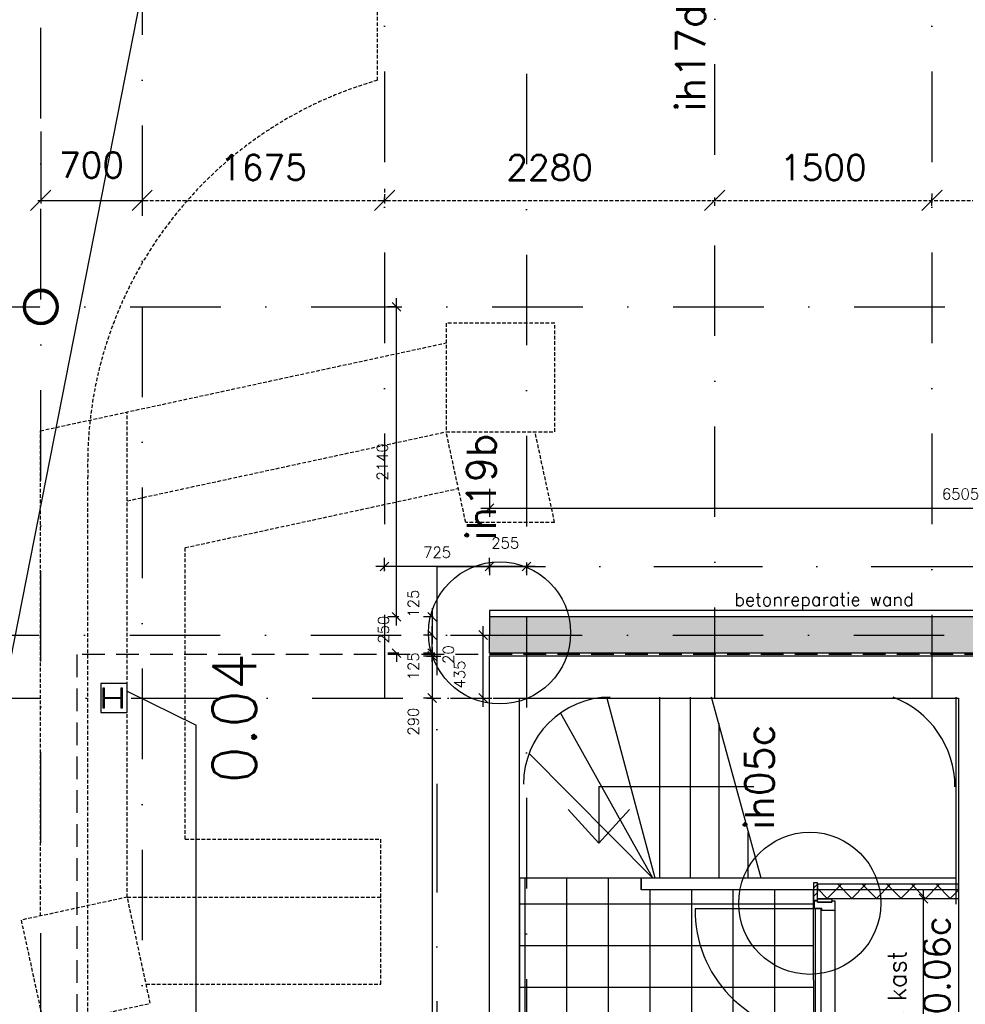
# Model space of a CAD drawing. Extents: x -33344 to 2055880, y -64816 to 121260.
# Tile 57 of 132: x 36184 to 42715, y 53932 to 60730. Entities that reach past the tile are written whole.
import ezdxf
from ezdxf.enums import TextEntityAlignment as Align

# ---------------------------------------------------------------- set-up
doc = ezdxf.new("R2010")
doc.units = 0
doc.header["$LTSCALE"] = 50
doc.header["$MEASUREMENT"] = 0
doc.header["$PDMODE"] = 3
doc.header["$PDSIZE"] = 0.1
for name, pattern in [('DASHDOT', [1, 0.5, -0.25, 0, -0.25]), ('DASHED', [0.75, 0.5, -0.25]), ('HIDDENX2', [0.75, 0.5, -0.25]), ('STRAM_0WT$0$HIDDEN', [9.375, 6.25, -3.125]), ('STRAM_0WT$1$DASHDOT', [25, 12.5, -6.25, 0, -6.25]), ('STRAM_0WT$1$DD1', [2.66667, 1.66667, -0.5, 0, -0.5])]:
    doc.linetypes.add(name, pattern=pattern)
doc.layers.get('0').update_dxf_attribs({"linetype": 'CONTINUOUS'})
doc.layers.get('DEFPOINTS').update_dxf_attribs({"linetype": 'CONTINUOUS'})
for name, color, linetype in [('00', 7, 'CONTINUOUS'), ('_BALIESA1C', 1, 'DASHED'), ('_BESTAAND_ONGEIJZIGD', 8, 'CONTINUOUS'), ('_BRANDCOMPART', 6, 'DASHDOT'), ('_DETAILNUMMERS', 4, 'CONTINUOUS'), ('_DETAILNUMMERSTEKST', 4, 'CONTINUOUS'), ('A--A21--_F-2--', 7, 'CONTINUOUS'), ('A--A21--_F12--', 7, 'CONTINUOUS'), ('A--A21--_F123-', 9, 'CONTINUOUS'), ('A--A22--_F123-', 9, 'CONTINUOUS'), ('A--A28--_F-2--', 7, 'CONTINUOUS'), ('A--L21--', 3, 'CONTINUOUS'), ('A--L21--_F-23-', 7, 'CONTINUOUS'), ('A--L21--_F12--', 7, 'CONTINUOUS'), ('A--L22--_F-2--', 7, 'CONTINUOUS'), ('A--L28--', 7, 'CONTINUOUS'), ('A--L28--_F-2--', 7, 'CONTINUOUS'), ('A--L31--_F123-', 7, 'CONTINUOUS'), ('A--L32--_F-23-', 2, 'CONTINUOUS'), ('A--L32--_F123-', 1, 'CONTINUOUS'), ('A--L35A2_PLAFONDS', 1, 'HIDDENX2'), ('A--M$1A-_F123-', 1, 'CONTINUOUS'), ('A--T$1A-_F123-_RN', 4, 'CONTINUOUS'), ('A--T01A-25_TEKST', 2, 'CONTINUOUS'), ('L1', 1, 'CONTINUOUS'), ('STRAM_0WT$0$A--L$7A-_STRA0', 1, 'STRAM_0WT$1$DASHDOT'), ('STRAM_0WT$0$A--L$7AC3-_STR', 3, 'STRAM_0WT$1$DASHDOT'), ('STRAM_0WT$1$A--M$1A-_F123-', 1, 'CONTINUOUS'), ('STRAM_0WT$1$A--T$7A8-_STRA', 8, 'STRAM_0WT$1$DASHDOT'), ('STRAM_0WT$1$STRAMIEN', 1, 'STRAM_0WT$1$DD1'), ('TEGELS', 253, 'CONTINUOUS'), ('TEKST_KOZIJNMERK', 2, 'CONTINUOUS'), ('X--LR---_CP', 7, 'CONTINUOUS'), ('XREF', 7, 'CONTINUOUS')]:
    doc.layers.add(name, color=color, linetype=linetype)
doc.styles.add('ALFA-0_25', font='ROMANS')
doc.styles.add('HIEMSTRA', font='romans.shx')
doc.styles.add('STRAM_0WT$1$HIEMSTRA', font='romans.shx')
doc.dimstyles.new('STANDARD$0', dxfattribs={"dimscale": 30, "dimtxt": 2.5, "dimasz": 2, "dimexe": 2, "dimexo": 0, "dimgap": 2, "dimtad": 1, "dimdec": 0, "dimzin": 0, "dimtxsty": 'ALFA-0_25', "dimblk1": 'OBLIQUE', "dimblk2": 'OBLIQUE', "dimsah": 1, "dimcen": -3, "dimdle": 2, "dimclrd": 1, "dimclre": 1, "dimclrt": 2, "dimazin": 3, "dimtfac": 0.666667, "dimtofl": 0, "dimtmove": 0, "dimatfit": 3, "dimtvp": 0.833333, "dimtolj": 1, "dimtzin": 0})
doc.dimstyles.new('STRAM_0WT$0$STANDARD', dxfattribs={"dimscale": 70, "dimtxt": 2.5, "dimasz": 2, "dimexe": 0.3, "dimexo": 0.3, "dimgap": 2, "dimtad": 1, "dimdec": 0, "dimzin": 0, "dimtxsty": 'STRAM_0WT$1$HIEMSTRA', "dimblk1": 'STRAM_0WT$0$_OBLIQUE', "dimblk2": 'STRAM_0WT$0$_OBLIQUE', "dimsah": 1, "dimcen": -0.09, "dimdle": 0.3, "dimclrd": 1, "dimclre": 1, "dimclrt": 4, "dimazin": 3, "dimtfac": 1, "dimtdec": 4, "dimtix": 1, "dimtofl": 0, "dimtmove": 0, "dimatfit": 3, "dimtvp": 625, "dimtolj": 1, "dimtzin": 0})

# ---------------------------------------------------------------- blocks, each defined once
blk = doc.blocks.new('*U1353')
at = {"layer": 'A--A22--_F123-', "linetype": 'CONTINUOUS'}
h = blk.add_hatch(dxfattribs=at)
h.set_pattern_fill('ALFAKRS', color=256, scale=120, style=0)
h.set_pattern_definition([(45, (-42667.05, -54711.42), (-84.85281, 84.85281), []), (135, (-42667.05, -54711.42), (-84.85281, -84.85281), [])])
h.paths.add_polyline_path([(0, 0), (0, -50), (-973.5, -50), (-973.5, 0), (-973.5, 50), (0, 50)])
at = {"layer": 'A--L22--_F-2--', "color": 2, "linetype": 'CONTINUOUS'}
for points in [[(0, 0), (0, 50), (-973.5, 50), (-973.5, 0)], [(0, 0), (0, -50), (-973.5, -50), (-973.5, 0)]]:
    blk.add_lwpolyline(points, dxfattribs=at)
blk = doc.blocks.new('_OBLIQUE')
at = {"color": 0, "linetype": 'BYBLOCK'}
blk.add_line((-0.5, -0.5), (0.5, 0.5), dxfattribs=at)
blk = doc.blocks.new('*D148')
at = {"layer": 'A--M$1A-_F123-', "color": 1}
for p, q in [((39032.1, 56396.9), (39032.1, 55986.9)), ((38992.6, 56336.9), (39092.1, 56336.9)), ((38995.3, 56046.9), (39092.1, 56046.9))]:
    blk.add_line(p, q, dxfattribs=at)
at = {"layer": 'DEFPOINTS', "color": 0}
for p in [(38992.6, 56336.9), (38995.3, 56046.9), (39032.1, 56046.9)]:
    blk.add_point(p, dxfattribs=at)
at = {"layer": 'A--M$1A-_F123-', "color": 1, "xscale": 60, "yscale": 60, "zscale": 60}
for p, rotation in [((39032.1, 56336.9), 90), ((39032.1, 56046.9), 270)]:
    blk.add_blockref('_OBLIQUE', p, dxfattribs=dict(at, rotation=rotation))
at = {"layer": 'A--M$1A-_F123-', "color": 2, "insert": (38902.1, 55884), "char_height": 75, "attachment_point": 5, "rotation": 90, "style": 'ALFA-0_25'}
blk.add_mtext('\\A1;290', dxfattribs=at)
blk = doc.blocks.new('*U1306')
at = {"layer": 'A--A21--_F123-', "linetype": 'CONTINUOUS'}
blk.add_hatch(color=256, dxfattribs=at).paths.add_polyline_path([(0, 0), (0, -125), (-6506, -125), (-6506, 0), (-6506, 125), (0, 125)])
at = {"layer": 'A--A21--_F12--', "color": 8}
for points in [[(-6506, 0), (-6506, 125), (0, 0), (0, 125)], [(0, 0), (0, -125), (-6506, 0), (-6506, -125)]]:
    blk.add_solid(points, dxfattribs=at)
at = {"layer": 'A--L21--_F12--', "color": 3, "linetype": 'CONTINUOUS'}
for points in [[(0, 0), (0, 125), (-6506, 125), (-6506, 0)], [(0, 0), (0, -125), (-6506, -125), (-6506, 0)]]:
    blk.add_lwpolyline(points, dxfattribs=at)
blk = doc.blocks.new('Q020873-')
at = {"layer": 'A--A28--_F-2--', "color": 3}
for points in [[(-98.2, 40.7), (-112.9, 46.8), (-75.1, 75.1), (-86.4, 86.4)], [(-75.1, 75.1), (-86.4, 86.4), (-40.7, 98.2), (-46.8, 112.9)], [(-40.7, 98.2), (-46.8, 112.9), (0, 106.2), (0, 122.2)], [(0, 106.2), (0, 122.2), (40.7, 98.2), (46.8, 112.9)], [(40.7, 98.2), (46.8, 112.9), (75.1, 75.1), (86.4, 86.4)], [(75.1, 75.1), (86.4, 86.4), (98.2, 40.7), (112.9, 46.8)], [(-106.2, 0), (-122.2, 0), (-98.2, 40.7), (-112.9, 46.8)], [(-98.2, -40.7), (-112.9, -46.8), (-106.2, 0), (-122.2, 0)], [(98.2, 40.7), (112.9, 46.8), (106.2, 0), (122.2, 0)], [(106.2, 0), (122.2, 0), (98.2, -40.7), (112.9, -46.8)], [(-75.1, -75.1), (-86.4, -86.4), (-98.2, -40.7), (-112.9, -46.8)], [(98.2, -40.7), (112.9, -46.8), (75.1, -75.1), (86.4, -86.4)], [(-40.7, -98.2), (-46.8, -112.9), (-75.1, -75.1), (-86.4, -86.4)], [(0, -106.2), (0, -122.2), (-40.7, -98.2), (-46.8, -112.9)], [(40.7, -98.2), (46.8, -112.9), (0, -106.2), (0, -122.2)], [(75.1, -75.1), (86.4, -86.4), (40.7, -98.2), (46.8, -112.9)]]:
    blk.add_solid(points, dxfattribs=at)
at = {"layer": 'A--L28--_F-2--', "color": 3, "linetype": 'CONTINUOUS'}
blk.add_lwpolyline([(0, 122.2, 1), (0, -122.2, 1), (0, 122.2), (0, 106.2, -1), (0, -106.2, -1), (0, 106.2)], format="xyb", close=True, dxfattribs=at)
at = {"layer": 'X--LR---_CP', "color": 4, "linetype": 'CONTINUOUS'}
blk.add_point((0, 0), dxfattribs=at)
blk = doc.blocks.new('*D232')
at = {"layer": 'A--M$1A-_F123-', "color": 1}
for p, q in [((39032.1, 56356.9), (39032.1, 56416.9)), ((39051.1, 56356.9), (38972.1, 56356.9)), ((39051.1, 56336.9), (38972.1, 56336.9)), ((39032.1, 56336.9), (39032.1, 56276.9))]:
    blk.add_line(p, q, dxfattribs=at)
at = {"layer": 'DEFPOINTS', "color": 0}
for p in [(39032.1, 56356.9), (39051.1, 56356.9), (39051.1, 56336.9)]:
    blk.add_point(p, dxfattribs=at)
at = {"layer": 'A--M$1A-_F123-', "color": 1, "xscale": 60, "yscale": 60, "zscale": 60}
for p, rotation in [((39032.1, 56356.9), 270), ((39032.1, 56336.9), 90)]:
    blk.add_blockref('_OBLIQUE', p, dxfattribs=dict(at, rotation=rotation))
at = {"layer": 'A--M$1A-_F123-', "color": 2, "insert": (39144.9, 56346.9), "char_height": 75, "attachment_point": 5, "rotation": 90, "style": 'ALFA-0_25'}
blk.add_mtext('\\A1;20', dxfattribs=at)
blk = doc.blocks.new('*D233')
at = {"layer": 'A--M$1A-_F123-', "color": 1}
for p, q in [((38785.8, 56606.9), (38785.8, 56666.9)), ((38802.2, 56606.9), (38725.8, 56606.9)), ((38802.2, 56356.9), (38725.8, 56356.9)), ((38785.8, 56356.9), (38785.8, 56296.9))]:
    blk.add_line(p, q, dxfattribs=at)
at = {"layer": 'DEFPOINTS', "color": 0}
for p in [(38785.8, 56606.9), (38802.2, 56606.9), (38802.2, 56356.9)]:
    blk.add_point(p, dxfattribs=at)
at = {"layer": 'A--M$1A-_F123-', "color": 1, "xscale": 60, "yscale": 60, "zscale": 60}
for p, rotation in [((38785.8, 56606.9), 270), ((38785.8, 56356.9), 90)]:
    blk.add_blockref('_OBLIQUE', p, dxfattribs=dict(at, rotation=rotation))
at = {"layer": 'A--M$1A-_F123-', "color": 2, "insert": (38696.1, 56518.9), "char_height": 75, "attachment_point": 5, "rotation": 90, "style": 'ALFA-0_25'}
blk.add_mtext('\\A1;250', dxfattribs=at)
blk = doc.blocks.new('*D234')
at = {"layer": 'A--M$1A-_F123-', "color": 1}
for p, q in [((39032.1, 56296.9), (39032.1, 56541.9)), ((39040.2, 56481.9), (38972.1, 56481.9)), ((39040.2, 56356.9), (38972.1, 56356.9))]:
    blk.add_line(p, q, dxfattribs=at)
at = {"layer": 'DEFPOINTS', "color": 0}
for p in [(39032.1, 56481.9), (39040.2, 56481.9), (39040.2, 56356.9)]:
    blk.add_point(p, dxfattribs=at)
at = {"layer": 'A--M$1A-_F123-', "color": 1, "xscale": 60, "yscale": 60, "zscale": 60}
for p, rotation in [((39032.1, 56481.9), 90), ((39032.1, 56356.9), 270)]:
    blk.add_blockref('_OBLIQUE', p, dxfattribs=dict(at, rotation=rotation))
at = {"layer": 'A--M$1A-_F123-', "color": 2, "insert": (38902.1, 56265.3), "char_height": 75, "attachment_point": 5, "rotation": 90, "style": 'ALFA-0_25'}
blk.add_mtext('\\A1;125', dxfattribs=at)
blk = doc.blocks.new('*D235')
at = {"layer": 'A--M$1A-_F123-', "color": 1}
for p, q in [((39032.1, 56666.9), (39032.1, 56421.9)), ((39040.2, 56606.9), (38972.1, 56606.9)), ((39040.2, 56481.9), (38972.1, 56481.9))]:
    blk.add_line(p, q, dxfattribs=at)
at = {"layer": 'DEFPOINTS', "color": 0}
for p in [(39040.2, 56606.9), (39032.1, 56481.9), (39040.2, 56481.9)]:
    blk.add_point(p, dxfattribs=at)
at = {"layer": 'A--M$1A-_F123-', "color": 1, "xscale": 60, "yscale": 60, "zscale": 60}
for p, rotation in [((39032.1, 56606.9), 90), ((39032.1, 56481.9), 270)]:
    blk.add_blockref('_OBLIQUE', p, dxfattribs=dict(at, rotation=rotation))
at = {"layer": 'A--M$1A-_F123-', "color": 2, "insert": (38902.1, 56698.4), "char_height": 75, "attachment_point": 5, "rotation": 90, "style": 'ALFA-0_25'}
blk.add_mtext('\\A1;125', dxfattribs=at)
blk = doc.blocks.new('*D252')
at = {"layer": 'A--M$1A-_F123-', "color": 1}
for p, q in [((39429.5, 56981.9), (39429.5, 56894.9)), ((39684.5, 56981.9), (39684.5, 56894.9)), ((39744.5, 56954.9), (39369.5, 56954.9))]:
    blk.add_line(p, q, dxfattribs=at)
at = {"layer": 'DEFPOINTS', "color": 0}
for p in [(39429.5, 56981.9), (39684.5, 56981.9), (39429.5, 56954.9)]:
    blk.add_point(p, dxfattribs=at)
at = {"layer": 'A--M$1A-_F123-', "color": 1, "xscale": 60, "yscale": 60, "zscale": 60, "rotation": 180}
blk.add_blockref('_OBLIQUE', (39429.5, 56954.9), dxfattribs=at)
at = {"layer": 'A--M$1A-_F123-', "color": 1, "xscale": 60, "yscale": 60, "zscale": 60}
blk.add_blockref('_OBLIQUE', (39684.5, 56954.9), dxfattribs=at)
at = {"layer": 'A--M$1A-_F123-', "color": 2, "insert": (39537.5, 57117.4), "char_height": 75, "attachment_point": 5, "style": 'ALFA-0_25'}
blk.add_mtext('\\A1;255', dxfattribs=at)
blk = doc.blocks.new('*D253')
at = {"layer": 'A--M$1A-_F123-', "color": 1}
for p, q in [((38704.5, 56921.7), (38704.5, 57014.9)), ((39429.5, 56921.7), (39429.5, 57014.9)), ((39489.5, 56954.9), (38644.5, 56954.9))]:
    blk.add_line(p, q, dxfattribs=at)
at = {"layer": 'DEFPOINTS', "color": 0}
for p in [(38704.5, 56954.9), (38704.5, 56921.7), (39429.5, 56921.7)]:
    blk.add_point(p, dxfattribs=at)
at = {"layer": 'A--M$1A-_F123-', "color": 1, "xscale": 60, "yscale": 60, "zscale": 60, "rotation": 180}
blk.add_blockref('_OBLIQUE', (38704.5, 56954.9), dxfattribs=at)
at = {"layer": 'A--M$1A-_F123-', "color": 1, "xscale": 60, "yscale": 60, "zscale": 60}
blk.add_blockref('_OBLIQUE', (39429.5, 56954.9), dxfattribs=at)
at = {"layer": 'A--M$1A-_F123-', "color": 2, "insert": (39067, 57052.4), "char_height": 75, "attachment_point": 5, "style": 'ALFA-0_25'}
blk.add_mtext('\\A1;725', dxfattribs=at)
blk = doc.blocks.new('*D414')
at = {"layer": 'A--M$1A-_F123-', "color": 1, "linetype": 'CONTINUOUS'}
for p, q in [((39385.5, 55986.9), (39385.5, 56541.9)), ((39160.2, 56481.9), (39445.5, 56481.9)), ((39160.2, 56046.9), (39445.5, 56046.9))]:
    blk.add_line(p, q, dxfattribs=at)
at = {"layer": 'DEFPOINTS', "color": 0, "linetype": 'CONTINUOUS'}
for p in [(39160.2, 56481.9), (39385.5, 56481.9), (39160.2, 56046.9)]:
    blk.add_point(p, dxfattribs=at)
at = {"layer": 'A--M$1A-_F123-', "color": 1, "linetype": 'CONTINUOUS', "xscale": 60, "yscale": 60, "zscale": 60}
for p, rotation in [((39385.5, 56481.9), 90), ((39385.5, 56046.9), 270)]:
    blk.add_blockref('_OBLIQUE', p, dxfattribs=dict(at, rotation=rotation))
at = {"layer": 'A--M$1A-_F123-', "color": 2, "linetype": 'CONTINUOUS', "insert": (39223, 56208.9), "char_height": 75, "attachment_point": 5, "rotation": 90, "style": 'ALFA-0_25'}
blk.add_mtext('\\A1;435', dxfattribs=at)
blk = doc.blocks.new('*D415')
at = {"layer": 'A--M$1A-_F123-', "color": 1, "linetype": 'CONTINUOUS'}
for p, q in [((39032.1, 56106.9), (39032.1, 50546.9)), ((39032.1, 56046.9), (38972.1, 56046.9)), ((39064.6, 50606.9), (38972.1, 50606.9))]:
    blk.add_line(p, q, dxfattribs=at)
at = {"layer": 'DEFPOINTS', "color": 0, "linetype": 'CONTINUOUS'}
for p in [(39032.1, 56046.9), (39032.1, 50606.9), (39064.6, 50606.9)]:
    blk.add_point(p, dxfattribs=at)
at = {"layer": 'A--M$1A-_F123-', "color": 1, "linetype": 'CONTINUOUS', "xscale": 60, "yscale": 60, "zscale": 60}
for p, rotation in [((39032.1, 56046.9), 90), ((39032.1, 50606.9), 270)]:
    blk.add_blockref('_OBLIQUE', p, dxfattribs=dict(at, rotation=rotation))
at = {"layer": 'A--M$1A-_F123-', "color": 2, "linetype": 'CONTINUOUS', "insert": (38934.6, 53326.9), "char_height": 75, "attachment_point": 5, "rotation": 90, "style": 'ALFA-0_25'}
blk.add_mtext('\\A1;5440', dxfattribs=at)
blk = doc.blocks.new('*D416')
at = {"layer": 'A--M$1A-_F123-', "color": 1, "linetype": 'CONTINUOUS'}
for p, q in [((38785.8, 56546.9), (38785.8, 58806.9)), ((38785.8, 58746.9), (38725.8, 58746.9)), ((38785.8, 56606.9), (38725.8, 56606.9))]:
    blk.add_line(p, q, dxfattribs=at)
at = {"layer": 'DEFPOINTS', "color": 0, "linetype": 'CONTINUOUS'}
for p in [(38785.8, 58746.9), (38785.8, 58746.9), (38785.8, 56606.9)]:
    blk.add_point(p, dxfattribs=at)
at = {"layer": 'A--M$1A-_F123-', "color": 1, "linetype": 'CONTINUOUS', "xscale": 60, "yscale": 60, "zscale": 60}
for p, rotation in [((38785.8, 58746.9), 90), ((38785.8, 56606.9), 270)]:
    blk.add_blockref('_OBLIQUE', p, dxfattribs=dict(at, rotation=rotation))
at = {"layer": 'A--M$1A-_F123-', "color": 2, "linetype": 'CONTINUOUS', "insert": (38688.3, 57676.9), "char_height": 75, "attachment_point": 5, "rotation": 90, "style": 'ALFA-0_25'}
blk.add_mtext('\\A1;2140', dxfattribs=at)
blk = doc.blocks.new('*D462')
at = {"layer": 'A--M$1A-_F123-', "color": 1, "linetype": 'CONTINUOUS'}
for p, q in [((39429.5, 57491.5), (39429.5, 57298.2)), ((45934.5, 57491.5), (45934.5, 57298.2)), ((39369.5, 57358.2), (45994.5, 57358.2))]:
    blk.add_line(p, q, dxfattribs=at)
at = {"layer": 'DEFPOINTS', "color": 0, "linetype": 'CONTINUOUS'}
for p in [(39429.5, 57491.5), (45934.5, 57491.5), (45934.5, 57358.2)]:
    blk.add_point(p, dxfattribs=at)
at = {"layer": 'A--M$1A-_F123-', "color": 1, "linetype": 'CONTINUOUS', "xscale": 60, "yscale": 60, "zscale": 60, "rotation": 180}
blk.add_blockref('_OBLIQUE', (39429.5, 57358.2), dxfattribs=at)
at = {"layer": 'A--M$1A-_F123-', "color": 1, "linetype": 'CONTINUOUS', "xscale": 60, "yscale": 60, "zscale": 60}
blk.add_blockref('_OBLIQUE', (45934.5, 57358.2), dxfattribs=at)
at = {"layer": 'A--M$1A-_F123-', "color": 2, "linetype": 'CONTINUOUS', "insert": (42682, 57455.7), "char_height": 75, "attachment_point": 5, "style": 'ALFA-0_25'}
blk.add_mtext('\\A1;6505', dxfattribs=at)
blk = doc.blocks.new('DETAILNR')
at = {"layer": '_DETAILNUMMERS'}
blk.add_circle((32.9, -23.2), 490.7, dxfattribs=at)
at = {"layer": 'X--LR---_CP'}
blk.add_point((0, 0), dxfattribs=at)
at = {"layer": '_DETAILNUMMERSTEKST', "style": 'ALFA-0_25'}
blk.add_attdef('DETAILNR', text='', height=200, rotation=90, dxfattribs=at).set_placement((-618.4, 223.8), align=Align.RIGHT)
blk = doc.blocks.new('Q027018-')
at = {"layer": 'A--A21--_F-2--', "linetype": 'CONTINUOUS'}
h = blk.add_hatch(dxfattribs=at)
h.set_pattern_fill('ALFALINE', color=9, scale=40, style=0)
h.set_pattern_definition([(45, (0, 0), (-28.284, 28.284), [])])
h.paths.add_polyline_path([(0, 0), (27, 0), (27, 120), (0, 120)])
at = {"layer": 'A--L21--_F-23-', "color": 2, "linetype": 'CONTINUOUS'}
blk.add_lwpolyline([(0, 0), (27, 0), (27, 120), (0, 120)], close=True, dxfattribs=at)
at = {"layer": 'X--LR---_CP', "color": 2, "linetype": 'CONTINUOUS'}
blk.add_point((0, 0), dxfattribs=at)
blk = doc.blocks.new('STRAM_0WT$0$_OBLIQUE')
at = {"color": 0, "linetype": 'BYBLOCK'}
blk.add_line((-0.5, -0.5), (0.5, 0.5), dxfattribs=at)
blk = doc.blocks.new('*D1949')
at = {"layer": 'DEFPOINTS', "color": 0, "linetype": 'CONTINUOUS'}
for p in [(-39289.9, 27733.3), (-38589.9, 27733.3), (-38589.9, 27235.4)]:
    blk.add_point(p, dxfattribs=at)
at = {"layer": 'STRAM_0WT$1$A--M$1A-_F123-', "color": 1, "linetype": 'CONTINUOUS'}
for p, q in [((-39289.9, 27712.3), (-39289.9, 27214.4)), ((-38589.9, 27712.3), (-38589.9, 27214.4)), ((-39310.9, 27235.4), (-38568.9, 27235.4))]:
    blk.add_line(p, q, dxfattribs=at)
at = {"layer": 'STRAM_0WT$1$A--M$1A-_F123-', "color": 1, "linetype": 'CONTINUOUS', "xscale": 140, "yscale": 140, "zscale": 140, "rotation": 180}
blk.add_blockref('STRAM_0WT$0$_OBLIQUE', (-39289.9, 27235.4), dxfattribs=at)
at = {"layer": 'STRAM_0WT$1$A--M$1A-_F123-', "color": 1, "linetype": 'CONTINUOUS', "xscale": 140, "yscale": 140, "zscale": 140}
blk.add_blockref('STRAM_0WT$0$_OBLIQUE', (-38589.9, 27235.4), dxfattribs=at)
at = {"layer": 'STRAM_0WT$1$A--M$1A-_F123-', "color": 4, "linetype": 'CONTINUOUS', "insert": (-38939.9, 27479.5), "char_height": 175, "attachment_point": 5, "style": 'STRAM_0WT$1$HIEMSTRA'}
blk.add_mtext('\\A1;700', dxfattribs=at)
blk = doc.blocks.new('*D1950')
at = {"color": 1, "linetype": 'BYBLOCK'}
for p, q in [((-36935.9, 27235.4), (-34614.1, 27235.4)), ((-36914.9, 27235.4), (-36914.9, 27256.4)), ((-34635.1, 27235.4), (-34635.1, 27256.4))]:
    blk.add_line(p, q, dxfattribs=at)
at = {"layer": 'DEFPOINTS', "color": 0, "linetype": 'BYBLOCK'}
for p in [(-36914.9, 27214.4), (-34635.1, 27235.4), (-34635.1, 27214.4)]:
    blk.add_point(p, dxfattribs=at)
at = {"color": 1, "linetype": 'BYBLOCK', "xscale": 140, "yscale": 140, "zscale": 140, "rotation": 180}
blk.add_blockref('STRAM_0WT$0$_OBLIQUE', (-36914.9, 27235.4), dxfattribs=at)
at = {"color": 1, "linetype": 'BYBLOCK', "xscale": 140, "yscale": 140, "zscale": 140}
blk.add_blockref('STRAM_0WT$0$_OBLIQUE', (-34635.1, 27235.4), dxfattribs=at)
at = {"color": 4, "linetype": 'BYBLOCK', "insert": (-35775, 27462.9), "char_height": 175, "attachment_point": 5, "style": 'STRAM_0WT$1$HIEMSTRA'}
blk.add_mtext('\\A1;2280', dxfattribs=at)
blk = doc.blocks.new('*D1951')
at = {"color": 1, "linetype": 'BYBLOCK'}
for p, q in [((-34655.9, 27235.4), (-33113.9, 27235.4)), ((-34634.9, 27198.7), (-34634.9, 27256.4)), ((-33134.9, 27198.7), (-33134.9, 27256.4))]:
    blk.add_line(p, q, dxfattribs=at)
at = {"layer": 'DEFPOINTS', "color": 0, "linetype": 'BYBLOCK'}
for p in [(-33134.9, 27235.4), (-34634.9, 27177.7), (-33134.9, 27177.7)]:
    blk.add_point(p, dxfattribs=at)
at = {"color": 1, "linetype": 'BYBLOCK', "xscale": 140, "yscale": 140, "zscale": 140, "rotation": 180}
blk.add_blockref('STRAM_0WT$0$_OBLIQUE', (-34634.9, 27235.4), dxfattribs=at)
at = {"color": 1, "linetype": 'BYBLOCK', "xscale": 140, "yscale": 140, "zscale": 140}
blk.add_blockref('STRAM_0WT$0$_OBLIQUE', (-33134.9, 27235.4), dxfattribs=at)
at = {"color": 4, "linetype": 'BYBLOCK', "insert": (-33884.9, 27462.9), "char_height": 175, "attachment_point": 5, "style": 'STRAM_0WT$1$HIEMSTRA'}
blk.add_mtext('\\A1;1500', dxfattribs=at)
blk = doc.blocks.new('*D1952')
at = {"color": 1, "linetype": 'BYBLOCK'}
for p, q in [((-33134.9, 27283.6), (-33134.9, 27214.4)), ((-30134.9, 27283.6), (-30134.9, 27214.4)), ((-33155.9, 27235.4), (-30113.9, 27235.4))]:
    blk.add_line(p, q, dxfattribs=at)
at = {"layer": 'DEFPOINTS', "color": 0, "linetype": 'BYBLOCK'}
for p in [(-33134.9, 27304.6), (-30134.9, 27304.6), (-30134.9, 27235.4)]:
    blk.add_point(p, dxfattribs=at)
at = {"color": 1, "linetype": 'BYBLOCK', "xscale": 140, "yscale": 140, "zscale": 140, "rotation": 180}
blk.add_blockref('STRAM_0WT$0$_OBLIQUE', (-33134.9, 27235.4), dxfattribs=at)
at = {"color": 1, "linetype": 'BYBLOCK', "xscale": 140, "yscale": 140, "zscale": 140}
blk.add_blockref('STRAM_0WT$0$_OBLIQUE', (-30134.9, 27235.4), dxfattribs=at)
at = {"color": 4, "linetype": 'BYBLOCK', "insert": (-31634.9, 27462.9), "char_height": 175, "attachment_point": 5, "style": 'STRAM_0WT$1$HIEMSTRA'}
blk.add_mtext('\\A1;3000', dxfattribs=at)
blk = doc.blocks.new('*D1953')
at = {"color": 1, "linetype": 'BYBLOCK'}
for p, q in [((-38589.9, 27315.4), (-38589.9, 27214.4)), ((-36914.9, 27315.4), (-36914.9, 27214.4)), ((-38610.9, 27235.4), (-36893.9, 27235.4))]:
    blk.add_line(p, q, dxfattribs=at)
at = {"layer": 'DEFPOINTS', "color": 0, "linetype": 'BYBLOCK'}
for p in [(-38589.9, 27336.4), (-36914.9, 27336.4), (-36914.9, 27235.4)]:
    blk.add_point(p, dxfattribs=at)
at = {"color": 1, "linetype": 'BYBLOCK', "xscale": 140, "yscale": 140, "zscale": 140, "rotation": 180}
blk.add_blockref('STRAM_0WT$0$_OBLIQUE', (-38589.9, 27235.4), dxfattribs=at)
at = {"color": 1, "linetype": 'BYBLOCK', "xscale": 140, "yscale": 140, "zscale": 140}
blk.add_blockref('STRAM_0WT$0$_OBLIQUE', (-36914.9, 27235.4), dxfattribs=at)
at = {"color": 4, "linetype": 'BYBLOCK', "insert": (-37752.4, 27462.9), "char_height": 175, "attachment_point": 5, "style": 'STRAM_0WT$1$HIEMSTRA'}
blk.add_mtext('\\A1;1675', dxfattribs=at)
blk = doc.blocks.new('*D811')
at = {"layer": 'A--M$1A-_F123-', "color": 1}
for p, q in [((42442.6, 54661.4), (42366.4, 54661.4)), ((42426.4, 52794.1), (42426.4, 54721.4)), ((42434.3, 52854.1), (42366.4, 52854.1))]:
    blk.add_line(p, q, dxfattribs=at)
at = {"layer": 'DEFPOINTS', "color": 0}
for p in [(42426.4, 54661.4), (42442.6, 54661.4), (42434.3, 52854.1)]:
    blk.add_point(p, dxfattribs=at)
at = {"layer": 'A--M$1A-_F123-', "color": 1, "xscale": 60, "yscale": 60, "zscale": 60}
for p, rotation in [((42426.4, 54661.4), 90), ((42426.4, 52854.1), 270)]:
    blk.add_blockref('_OBLIQUE', p, dxfattribs=dict(at, rotation=rotation))
at = {"layer": 'A--M$1A-_F123-', "color": 2, "insert": (42328.9, 53757.8), "char_height": 75, "attachment_point": 5, "rotation": 90, "style": 'ALFA-0_25'}
blk.add_mtext('\\A1;1807', dxfattribs=at)
blk = doc.blocks.new('STRAM_0WT')
at = {"layer": 'STRAM_0WT$0$A--L$7A-_STRA0'}
for p, q in [((-39289.938, 9050), (-39289.938, 63702.184)), ((-34634.944, 23800), (-34634.801, 63702.184)), ((-36914.938, 63128.251), (-36914.938, 23800)), ((-33134.929, 63128.251), (-33134.939, 23800)), ((-66174.285, 26500), (-20830.441, 26500)), ((-39925.329, 24235), (-20830.441, 24235))]:
    blk.add_line(p, q, dxfattribs=at)
at = {"layer": 'STRAM_0WT$0$A--L$7AC3-_STR'}
blk.add_line((-38589.938, 89008.057), (-38589.938, -5393.534), dxfattribs=at)
at = {"layer": 'STRAM_0WT$1$A--T$7A8-_STRA', "color": 8}
for p, q in [((-35934.938, 28110.192), (-35934.938, -7328.621)), ((-66167.142, 23800), (-20586.185, 23800))]:
    blk.add_line(p, q, dxfattribs=at)
at = {"layer": 'STRAM_0WT$1$STRAMIEN', "color": 8, "linetype": 'STRAM_0WT$0$HIDDEN', "ltscale": 0.5}
blk.add_lwpolyline([(-19628.191, 24100), (-39039.938, 24100), (-39039.938, 13250), (-50246.691, 13250), (-59989.832, 15234.692)], dxfattribs=at)
at = {"layer": 'STRAM_0WT$1$A--M$1A-_F123-', "linetype": 'CONTINUOUS'}
dim = blk.add_linear_dim(base=(-38589.938, 27235.418), p1=(-39289.938, 27733.278), p2=(-38589.938, 27733.278), dimstyle='STRAM_0WT$0$STANDARD', dxfattribs=at)
dim.commit()
dim.dimension.update_dxf_attribs({"geometry": '*D1949', "text_midpoint": (-38939.938, 27479.501), "dimtype": 128})
for base, p1, p2, picture, middle in [((-36914.938, 27235.418), (-38589.938, 27336.425), (-36914.938, 27336.425), '*D1953', (-37752.438, 27462.918)), ((-34635.07, 27235.418), (-36914.938, 27214.36), (-34635.07, 27214.351), '*D1950', (-35775.004, 27462.918)), ((-33134.938, 27235.418), (-34634.932, 27177.729), (-33134.938, 27177.729), '*D1951', (-33884.935, 27462.918)), ((-30134.938, 27235.418), (-33134.938, 27304.645), (-30134.938, 27304.645), '*D1952', (-31634.938, 27462.918))]:
    dim = blk.add_linear_dim(base=base, p1=p1, p2=p2, dimstyle='STRAM_0WT$0$STANDARD', dxfattribs=at)
    dim.commit()
    dim.dimension.update_dxf_attribs({"geometry": picture, "text_midpoint": middle})

msp = doc.modelspace()

# ---------------------------------------------------------------- hatches: boundary and pattern name
at = {"layer": 'TEGELS', "linetype": 'CONTINUOUS'}
h = msp.add_hatch(dxfattribs=at)
h.set_pattern_fill('NET', color=256, scale=2300, style=0)
h.paths.add_polyline_path([(39637, 50946.9), (41672.8, 50946.9), (41672.8, 50971.9), (41666.6, 54722.5), (40477.3, 54722.5), (40477.3, 54802.5), (39684.5, 54802.5), (39637, 54802.5)])

# ---------------------------------------------------------------- linework, layer by layer
at = {"layer": '_BALIESA1C'}
for p, q in [((36327, 57891.9), (39129.1, 58498.7)), ((36927, 54671.9), (36927, 58021.9)), ((36327, 54541.9), (36327, 57891.9)), ((36927, 57408), (39129.1, 57884.8)), ((39264.7, 57258.9), (39129.1, 57884.8)), ((39878.6, 57258.9), (39743, 57884.8)), ((37327, 57085.3), (39213.8, 57493.8)), ((39878.6, 57258.9), (39264.7, 57258.9)), ((37327, 55071.9), (37327, 57085.3)), ((37327, 55071.9), (38677, 55071.9)), ((38677, 54071.9), (38677, 55071.9)), ((36927, 54671.9), (38677, 54671.9)), ((37057, 54071.9), (38677, 54071.9))]:
    msp.add_line(p, q, dxfattribs=at)
for points in [[(39129.1, 57884.8), (39879.1, 57884.8), (39879.1, 58634.8), (39129.1, 58634.8)], [(37085.8, 53938.8), (36927, 54671.9), (36194, 54513.1), (36352.7, 53780.1)]]:
    msp.add_lwpolyline(points, close=True, dxfattribs=at)
at = {"layer": '_BESTAAND_ONGEIJZIGD', "linetype": 'CONTINUOUS'}
for points in [[(39637, 51388.3), (39427, 51388.3), (39427, 50606.9), (42877, 50606.9), (42877, 56336.9), (39427, 56336.9), (39427, 52402.3), (39637, 52402.3), (39637, 56046.9), (42667, 56046.9), (42667, 50946.9), (39637, 50946.9)], [(36759.5, 55976.9), (36759.5, 56116.9), (36768, 56116.9), (36768, 56049.6), (36884, 56049.6), (36884, 56116.9), (36892.5, 56116.9), (36892.5, 55976.9), (36884, 55976.9), (36884, 56044.1), (36768, 56044.1), (36768, 55976.9)], [(36759.5, 55976.9), (36759.5, 56116.9), (36768, 56116.9), (36768, 56049.6), (36884, 56049.6), (36884, 56116.9), (36892.5, 56116.9), (36892.5, 55976.9), (36884, 55976.9), (36884, 56044.1), (36768, 56044.1), (36768, 55976.9)]]:
    msp.add_lwpolyline(points, close=True, dxfattribs=at)
at = {"layer": '_BRANDCOMPART', "ltscale": 30}
for points in [[(39064.6, 56954.9), (39064.6, 56954.9), (51668, 56954.9)], [(39064.6, 56954.9), (39064.6, 50439.5), (40100.1, 50439.5), (40100.1, 44298.2), (43011.6, 44298.2), (43011.6, 42646.9), (48177.3, 42646.9), (48177.3, 39595.6), (49177.6, 39595.6), (49177.6, 27821.9)]]:
    msp.add_lwpolyline(points, dxfattribs=at)
at = {"layer": 'A--L21--', "color": 4, "linetype": 'CONTINUOUS'}
for p, q in [((45935.5, 56651.9), (39429.5, 56651.9)), ((39429.5, 56651.9), (39429.5, 56606.9))]:
    msp.add_line(p, q, dxfattribs=at)
at = {"layer": 'A--L21--', "linetype": 'CONTINUOUS'}
msp.add_lwpolyline([(36927, 56146.9), (36744.5, 56146.9), (36744.5, 55946.9), (36927, 55946.9)], close=True, dxfattribs=at)
msp.add_lwpolyline([(36927, 56146.9), (36744.5, 56146.9), (36744.5, 55946.9), (36927, 55946.9)], close=True, dxfattribs=at)
at = {"layer": 'A--L31--_F123-', "color": 13, "linetype": 'CONTINUOUS'}
msp.add_lwpolyline([(32732, 39104.9), (24937, 40639), (29580.2, 64231.5), (37375.2, 62697.4)], close=True, dxfattribs=at)
at = {"layer": 'A--L32--_F-23-', "color": 2, "linetype": 'CONTINUOUS'}
for points in [[(41793.6, 54637.4), (41693.6, 54637.4), (41693.6, 54661.4), (41793.6, 54661.4)], [(41813.1, 54579.4), (41724.1, 54579.4), (41724.1, 54594.4), (41674.1, 54594.4), (41674.1, 54646.4), (41693.6, 54646.4), (41693.6, 54637.4), (41793.6, 54637.4), (41793.6, 54646.4), (41813.1, 54646.4)], [(41719.1, 54590.5), (41679.1, 54590.5), (41679.1, 53740.5), (41719.1, 53743.5), (41719.1, 54590.5)]]:
    msp.add_lwpolyline(points, close=True, dxfattribs=at)
at = {"layer": 'A--L32--_F123-', "color": 1}
msp.add_line((41813.1, 54623.1), (41813.1, 50995.1), dxfattribs=at)
at = {"layer": 'A--L32--_F123-', "color": 1, "linetype": 'CONTINUOUS'}
msp.add_lwpolyline([(41679.1, 54590.5), (40849.1, 54590.5, 0.414214), (41679.1, 53736.7)], format="xyb", dxfattribs=at)
at = {"layer": 'A--L35A2_PLAFONDS'}
msp.add_lwpolyline([(35586.8, 72808), (30995.3, 50267.6), (32170.2, 50267.6, -0.150834), (33241.7, 40007.3), (36654.5, 40007.3), (36654.5, 57571.9, -0.343583), (38654.6, 60311.8), (38654.9, 65437.6), (36637.5, 65007.7), (36637.5, 72593.9)], format="xyb", close=True, dxfattribs=at)
at = {"layer": 'L1'}
for p, q in [((40573.8, 54802.5), (40239, 56052.5)), ((40603.6, 56052.5), (40603.6, 54802.5)), ((40813.6, 56052.5), (40813.6, 54802.5)), ((41304.5, 54802.5), (40962.7, 56052.5)), ((40557.5, 54802.5), (39919.3, 55943.9)), ((41013.6, 55874.1), (41013.6, 54802.5)), ((41056.9, 55687.2), (41056.9, 55687.2)), ((39702.3, 55664.6), (40557.5, 54802.5)), ((41253.6, 55432.5), (40183.6, 55432.5)), ((40183.6, 55432.5), (40183.6, 55044.5)), ((39972.1, 55277), (40183.6, 55044.5)), ((40395.1, 55277), (40183.6, 55044.5)), ((41213.6, 55118.8), (41213.6, 54802.5)), ((42652.3, 54802.5), (39652.3, 54802.5)), ((40477.3, 54802.5), (40477.3, 54722.5)), ((42667, 54722.5), (40477.3, 54722.5))]:
    msp.add_line(p, q, dxfattribs=at)
msp.add_lwpolyline([(42652.3, 54622.5), (42652.3, 56052.5)], dxfattribs=at)
for centre, radius, start, end in [((40263.6, 55452.5), 600, 90.061, 180.0594), ((41980.4, 55432.5), 663.2, 0.0565, 69.225)]:
    msp.add_arc(centre, radius, start, end, dxfattribs=at)
at = {"layer": 'TEGELS', "linetype": 'CONTINUOUS'}
msp.add_lwpolyline([(39637, 50946.9), (41672.8, 50946.9), (41672.8, 50971.9), (41666.6, 54722.5), (40477.3, 54722.5), (40477.3, 54802.5), (39684.5, 54802.5), (39637, 54802.5)], close=True, dxfattribs=at)
at = {"layer": 'TEKST_KOZIJNMERK'}
for p in [(36927, 56093.8), (37403.2, 42932.8)]:
    msp.add_line(p, (37403.2, 55860.2), dxfattribs=at)

# ---------------------------------------------------------------- block references
at = {"layer": '00'}
ref = msp.add_blockref('DETAILNR', (41141.3, 61452.4), dxfattribs=dict(at, rotation=90))
ref.add_attrib('DETAILNR', 'ih17d', dxfattribs={"layer": '_DETAILNUMMERSTEKST', "height": 200, "rotation": 90, "style": 'ALFA-0_25'}).set_placement((40917.4, 60834), align=Align.RIGHT)
ref = msp.add_blockref('DETAILNR', (39475.2, 56463.3), dxfattribs=dict(at, rotation=90))
ref.add_attrib('DETAILNR', 'ih19b', dxfattribs={"layer": '_DETAILNUMMERSTEKST', "height": 200, "rotation": 90, "style": 'ALFA-0_25'}).set_placement((39471.3, 57872.5), align=Align.RIGHT)
at = {"layer": '00', "color": 2, "linetype": 'CONTINUOUS'}
ref = msp.add_blockref('DETAILNR', (41617.5, 54596.7), dxfattribs=dict(at, rotation=90))
ref.add_attrib('DETAILNR', 'ih05c', dxfattribs={"layer": '_DETAILNUMMERSTEKST', "height": 200, "rotation": 90, "style": 'ALFA-0_25'}).set_placement((41393.6, 55866.4), align=Align.RIGHT)
at = {"layer": 'A--L21--', "linetype": 'CONTINUOUS'}
for name, p in [('*U1306', (45935.5, 56481.9)), ('*U1353', (42667, 54711.4))]:
    msp.add_blockref(name, p, dxfattribs=at)
at = {"layer": 'A--L21--', "color": 2, "linetype": 'CONTINUOUS'}
msp.add_blockref('Q027018-', (41666.6, 54651.4), dxfattribs=at)
at = {"layer": 'A--L28--'}
msp.add_blockref('Q020873-', (36329.5, 58746.9), dxfattribs=at)
at = {"layer": 'XREF', "linetype": 'DASHED', "ltscale": 20}
msp.add_blockref('STRAM_0WT', (75619.4, 32246.9), dxfattribs=at)

# ---------------------------------------------------------------- texts
at = {"layer": 'A--T$1A-_F123-_RN', "style": 'ALFA-0_25'}
for s, height, p in [('0.04', 300, (37816, 55456.7)), ('0.06c', 180, (42607.6, 53861.9))]:
    msp.add_text(s, height=height, rotation=90, dxfattribs=at).set_placement(p)
at = {"layer": 'A--T01A-25_TEKST', "style": 'HIEMSTRA'}
msp.add_text('kast', height=125, rotation=90, dxfattribs=at).set_placement((42305.5, 53953))
at = {"layer": 'TEKST_KOZIJNMERK', "style": 'HIEMSTRA'}
msp.add_text('betonreparatie wand', height=90, rotation=0.07785, dxfattribs=at).set_placement((41119.9, 56681.6))

# ---------------------------------------------------------------- dimensions: what is measured, and where the dimension line sits
at = {"layer": 'A--M$1A-_F123-', "linetype": 'CONTINUOUS'}
for base, p1, p2, picture, middle in [((38785.8, 58746.9), (38785.8, 56606.9), (38785.8, 58746.9), '*D416', (38688.3, 57676.9)), ((39032.1, 50606.9), (39032.1, 56046.9), (39064.6, 50606.9), '*D415', (38934.6, 53326.9))]:
    dim = msp.add_linear_dim(base=base, p1=p1, p2=p2, angle=90, dimstyle='STANDARD$0', dxfattribs=at)
    dim.commit()
    dim.dimension.update_dxf_attribs({"geometry": picture, "text_midpoint": middle})
dim = msp.add_linear_dim(base=(45934.5, 57358.2), p1=(39429.5, 57491.5), p2=(45934.5, 57491.5), dimstyle='STANDARD$0', dxfattribs=at)
dim.commit()
dim.dimension.update_dxf_attribs({"geometry": '*D462', "text_midpoint": (42682, 57455.7)})
at = {"layer": 'A--M$1A-_F123-'}
dim = msp.add_linear_dim(base=(39429.5, 56954.9), p1=(39684.5, 56981.9), p2=(39429.5, 56981.9), dimstyle='STANDARD$0', dxfattribs=at)
dim.commit()
dim.dimension.update_dxf_attribs({"geometry": '*D252', "text_midpoint": (39537.5, 57117.4), "dimtype": 160})
dim = msp.add_linear_dim(base=(38704.5, 56954.9), p1=(39429.5, 56921.7), p2=(38704.5, 56921.7), dimstyle='STANDARD$0', dxfattribs=at)
dim.commit()
dim.dimension.update_dxf_attribs({"geometry": '*D253', "text_midpoint": (39067, 57052.4)})
for base, p1, p2, picture, middle in [((39032.1, 56481.9), (39040.2, 56606.9), (39040.2, 56481.9), '*D235', (38902.1, 56698.4)), ((38785.8, 56606.9), (38802.2, 56356.9), (38802.2, 56606.9), '*D233', (38696.1, 56518.9)), ((39032.1, 56481.9), (39040.2, 56356.9), (39040.2, 56481.9), '*D234', (38902.1, 56265.3)), ((39032.1, 56046.9), (38992.6, 56336.9), (38995.3, 56046.9), '*D148', (38902.1, 55884)), ((39032.1, 56356.9), (39051.1, 56336.9), (39051.1, 56356.9), '*D232', (39144.9, 56346.9))]:
    dim = msp.add_linear_dim(base=base, p1=p1, p2=p2, angle=90, dimstyle='STANDARD$0', dxfattribs=at)
    dim.commit()
    dim.dimension.update_dxf_attribs({"geometry": picture, "text_midpoint": middle, "dimtype": 160})
at = {"layer": 'A--M$1A-_F123-', "linetype": 'CONTINUOUS'}
dim = msp.add_linear_dim(base=(39385.5, 56481.9), p1=(39160.2, 56046.9), p2=(39160.2, 56481.9), angle=90, dimstyle='STANDARD$0', dxfattribs=at)
dim.commit()
dim.dimension.update_dxf_attribs({"geometry": '*D414', "text_midpoint": (39223, 56208.9), "dimtype": 160})
at = {"layer": 'A--M$1A-_F123-'}
dim = msp.add_linear_dim(base=(42426.4, 54661.4), p1=(42434.3, 52854.1), p2=(42442.6, 54661.4), angle=90, dimstyle='STANDARD$0', dxfattribs=at)
dim.commit()
dim.dimension.update_dxf_attribs({"geometry": '*D811', "text_midpoint": (42328.9, 53757.8)})

doc.saveas('drawing.dxf')
